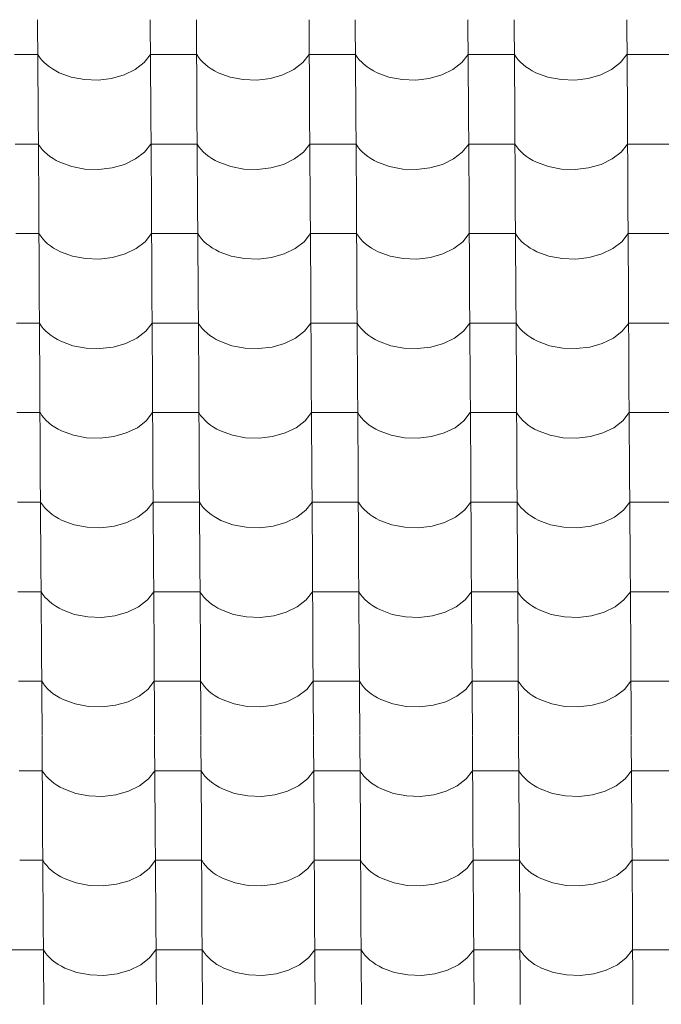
# Model space of a CAD drawing. Header units: millimetres. Extents: x -29001 to 109416, y -1251 to 13451.
# Tile 99 of 163: x -10073 to -9407, y 8009 to 9032. Entities that reach past the tile are written whole.
import ezdxf

# ---------------------------------------------------------------- set-up
doc = ezdxf.new("R2010")
doc.units = ezdxf.units.MM
doc.header["$MEASUREMENT"] = 0
doc.layers.add('POHLED JIŽNÍ_1_Konstrukce - nosné', color=7, linetype='Continuous')
doc.layers.add('POHLED JIŽNÍ_1_Nové_Výplně - Povrchové', color=7, linetype='Continuous')

# ---------------------------------------------------------------- blocks, each defined once
blk = doc.blocks.new('*X1', base_point=(-31394.7, -25864.9))
at = {"layer": 'POHLED JIŽNÍ_1_Nové_Výplně - Povrchové', "color": 21, "linetype": 'Continuous', "lineweight": 20, "true_color": 0xffaaaa}
for p, q in [((-10054.8, 9032.1), (-10054.2, 8939.4)), ((-9937.8, 9032.1), (-9937.2, 8939.4)), ((-9889.8, 9032.1), (-9889.2, 8939.4)), ((-9772.8, 9032.1), (-9772.2, 8939.4)), ((-9724.8, 9032.1), (-9724.2, 8939.4)), ((-9607.8, 9032.1), (-9607.2, 8939.4)), ((-9559.8, 9032.1), (-9559.2, 8939.4)), ((-9442.8, 9032.1), (-9442.2, 8939.4)), ((-10054.5, 8995.9), (-10078.6, 8995.9)), ((-10054.5, 8995.9), (-10052.7, 8993.2)), ((-10052.7, 8993.2), (-10050.6, 8990.5)), ((-10050.6, 8990.5), (-10048.1, 8987.9)), ((-9944.2, 8987.6), (-9937.6, 8995.9)), ((-9913.6, 8995.9), (-9937.6, 8995.9)), ((-9889.5, 8995.9), (-9913.6, 8995.9)), ((-9889.5, 8995.9), (-9887.7, 8993.2)), ((-9887.7, 8993.2), (-9885.6, 8990.5)), ((-9885.6, 8990.5), (-9883.1, 8987.9)), ((-9779.2, 8987.6), (-9772.6, 8995.9)), ((-9748.6, 8995.9), (-9772.6, 8995.9)), ((-9724.5, 8995.9), (-9748.6, 8995.9)), ((-9724.5, 8995.9), (-9722.7, 8993.2)), ((-9722.7, 8993.2), (-9720.6, 8990.5)), ((-9720.6, 8990.5), (-9718.1, 8987.9)), ((-9614.2, 8987.6), (-9607.6, 8995.9)), ((-9583.6, 8995.9), (-9607.6, 8995.9)), ((-9559.5, 8995.9), (-9583.6, 8995.9)), ((-9559.5, 8995.9), (-9557.7, 8993.2)), ((-9557.7, 8993.2), (-9555.6, 8990.5)), ((-9555.6, 8990.5), (-9553.1, 8987.9)), ((-9449.2, 8987.6), (-9442.6, 8995.9)), ((-9418.6, 8995.9), (-9442.6, 8995.9)), ((-9394.6, 8995.9), (-9418.6, 8995.9)), ((-10048.1, 8987.9), (-10045.4, 8985.4)), ((-10045.4, 8985.4), (-10042.5, 8983.1)), ((-10042.5, 8983.1), (-10039.3, 8980.9)), ((-10039.3, 8980.9), (-10035.9, 8978.9)), ((-9964.9, 8974.8), (-9953.5, 8980.4)), ((-9953.5, 8980.4), (-9944.2, 8987.6)), ((-9883.1, 8987.9), (-9880.4, 8985.4)), ((-9880.4, 8985.4), (-9877.5, 8983.1)), ((-9877.5, 8983.1), (-9874.3, 8980.9)), ((-9874.3, 8980.9), (-9870.9, 8978.9)), ((-9799.9, 8974.8), (-9788.5, 8980.4)), ((-9788.5, 8980.4), (-9779.2, 8987.6)), ((-9718.1, 8987.9), (-9715.4, 8985.4)), ((-9715.4, 8985.4), (-9712.5, 8983.1)), ((-9712.5, 8983.1), (-9709.3, 8980.9)), ((-9709.3, 8980.9), (-9705.9, 8978.9)), ((-9634.9, 8974.8), (-9623.5, 8980.4)), ((-9623.5, 8980.4), (-9614.2, 8987.6)), ((-9553.1, 8987.9), (-9550.4, 8985.4)), ((-9550.4, 8985.4), (-9547.5, 8983.1)), ((-9547.5, 8983.1), (-9544.3, 8980.9)), ((-9544.3, 8980.9), (-9540.9, 8978.9)), ((-9469.9, 8974.8), (-9458.5, 8980.4)), ((-9458.5, 8980.4), (-9449.2, 8987.6)), ((-10035.9, 8978.9), (-10032.2, 8977)), ((-10032.2, 8977), (-10019.8, 8972.5)), ((-10019.8, 8972.5), (-10006.1, 8969.9)), ((-10006.1, 8969.9), (-9991.9, 8969.4)), ((-9991.9, 8969.4), (-9977.9, 8971.1)), ((-9977.9, 8971.1), (-9964.9, 8974.8)), ((-9870.9, 8978.9), (-9867.2, 8977)), ((-9867.2, 8977), (-9854.8, 8972.5)), ((-9854.8, 8972.5), (-9841.1, 8969.9)), ((-9841.1, 8969.9), (-9826.9, 8969.4)), ((-9826.9, 8969.4), (-9812.9, 8971.1)), ((-9812.9, 8971.1), (-9799.9, 8974.8)), ((-9705.9, 8978.9), (-9702.2, 8977)), ((-9702.2, 8977), (-9689.8, 8972.5)), ((-9689.8, 8972.5), (-9676.1, 8969.9)), ((-9676.1, 8969.9), (-9661.9, 8969.4)), ((-9661.9, 8969.4), (-9647.9, 8971.1)), ((-9647.9, 8971.1), (-9634.9, 8974.8)), ((-9540.9, 8978.9), (-9537.2, 8977)), ((-9537.2, 8977), (-9524.8, 8972.5)), ((-9524.8, 8972.5), (-9511.1, 8969.9)), ((-9511.1, 8969.9), (-9496.9, 8969.4)), ((-9496.9, 8969.4), (-9482.9, 8971.1)), ((-9482.9, 8971.1), (-9469.9, 8974.8)), ((-10054.2, 8939.1), (-10053.6, 8846.4)), ((-9937.2, 8939.1), (-9936.6, 8846.4)), ((-9889.2, 8939.1), (-9888.6, 8846.4)), ((-9772.2, 8939.1), (-9771.6, 8846.4)), ((-9724.2, 8939.1), (-9723.6, 8846.4)), ((-9607.2, 8939.1), (-9606.6, 8846.4)), ((-9559.2, 8939.1), (-9558.6, 8846.4)), ((-9442.2, 8939.1), (-9441.6, 8846.4)), ((-10054, 8902.9), (-10078, 8902.9)), ((-10054, 8902.9), (-10052.1, 8900.1)), ((-10052.1, 8900.1), (-10050, 8897.4)), ((-9943.6, 8894.5), (-9937, 8902.9)), ((-9913, 8902.9), (-9937, 8902.9)), ((-9889, 8902.9), (-9913, 8902.9)), ((-9889, 8902.9), (-9887.1, 8900.1)), ((-9887.1, 8900.1), (-9885, 8897.4)), ((-9778.6, 8894.5), (-9772, 8902.9)), ((-9748, 8902.9), (-9772, 8902.9)), ((-9724, 8902.9), (-9748, 8902.9)), ((-9724, 8902.9), (-9722.1, 8900.1)), ((-9722.1, 8900.1), (-9720, 8897.4)), ((-9613.6, 8894.5), (-9607, 8902.9)), ((-9583, 8902.9), (-9607, 8902.9)), ((-9559, 8902.9), (-9583, 8902.9)), ((-9559, 8902.9), (-9557.1, 8900.1)), ((-9557.1, 8900.1), (-9555, 8897.4)), ((-9448.6, 8894.5), (-9442, 8902.9)), ((-9418, 8902.9), (-9442, 8902.9)), ((-9394, 8902.9), (-9418, 8902.9)), ((-10050, 8897.4), (-10047.6, 8894.9)), ((-10047.6, 8894.9), (-10044.9, 8892.4)), ((-10044.9, 8892.4), (-10041.9, 8890.1)), ((-10041.9, 8890.1), (-10038.7, 8887.9)), ((-10038.7, 8887.9), (-10035.3, 8885.9)), ((-9952.9, 8887.4), (-9943.6, 8894.5)), ((-9885, 8897.4), (-9882.6, 8894.9)), ((-9882.6, 8894.9), (-9879.9, 8892.4)), ((-9879.9, 8892.4), (-9876.9, 8890.1)), ((-9876.9, 8890.1), (-9873.7, 8887.9)), ((-9873.7, 8887.9), (-9870.3, 8885.9)), ((-9787.9, 8887.4), (-9778.6, 8894.5)), ((-9720, 8897.4), (-9717.6, 8894.9)), ((-9717.6, 8894.9), (-9714.9, 8892.4)), ((-9714.9, 8892.4), (-9711.9, 8890.1)), ((-9711.9, 8890.1), (-9708.7, 8887.9)), ((-9708.7, 8887.9), (-9705.3, 8885.9)), ((-9622.9, 8887.4), (-9613.6, 8894.5)), ((-9555, 8897.4), (-9552.6, 8894.9)), ((-9552.6, 8894.9), (-9549.9, 8892.4)), ((-9549.9, 8892.4), (-9546.9, 8890.1)), ((-9546.9, 8890.1), (-9543.7, 8887.9)), ((-9543.7, 8887.9), (-9540.3, 8885.9)), ((-9457.9, 8887.4), (-9448.6, 8894.5)), ((-10035.3, 8885.9), (-10031.6, 8884)), ((-10031.6, 8884), (-10019.2, 8879.5)), ((-10019.2, 8879.5), (-10005.5, 8876.9)), ((-9991.3, 8876.4), (-9977.4, 8878.1)), ((-9977.4, 8878.1), (-9964.3, 8881.8)), ((-9964.3, 8881.8), (-9952.9, 8887.4)), ((-9870.3, 8885.9), (-9866.6, 8884)), ((-9866.6, 8884), (-9854.2, 8879.5)), ((-9854.2, 8879.5), (-9840.5, 8876.9)), ((-9826.3, 8876.4), (-9812.4, 8878.1)), ((-9812.4, 8878.1), (-9799.3, 8881.8)), ((-9799.3, 8881.8), (-9787.9, 8887.4)), ((-9705.3, 8885.9), (-9701.7, 8884)), ((-9701.7, 8884), (-9689.2, 8879.5)), ((-9689.2, 8879.5), (-9675.5, 8876.9)), ((-9661.3, 8876.4), (-9647.4, 8878.1)), ((-9647.4, 8878.1), (-9634.3, 8881.8)), ((-9634.3, 8881.8), (-9622.9, 8887.4)), ((-9540.3, 8885.9), (-9536.7, 8884)), ((-9536.7, 8884), (-9524.2, 8879.5)), ((-9524.2, 8879.5), (-9510.5, 8876.9)), ((-9496.3, 8876.4), (-9482.4, 8878.1)), ((-9482.4, 8878.1), (-9469.3, 8881.8)), ((-9469.3, 8881.8), (-9457.9, 8887.4)), ((-10005.5, 8876.9), (-9991.3, 8876.4)), ((-9840.5, 8876.9), (-9826.3, 8876.4)), ((-9675.5, 8876.9), (-9661.3, 8876.4)), ((-9510.5, 8876.9), (-9496.3, 8876.4)), ((-10053.6, 8846.1), (-10053, 8753.4)), ((-9936.6, 8846.1), (-9936.1, 8753.4)), ((-9888.6, 8846.1), (-9888, 8753.4)), ((-9771.6, 8846.1), (-9771.1, 8753.4)), ((-9723.6, 8846.1), (-9723, 8753.4)), ((-9606.6, 8846.1), (-9606.1, 8753.4)), ((-9558.6, 8846.1), (-9558, 8753.4)), ((-9441.6, 8846.1), (-9441.1, 8753.4)), ((-10053.4, 8809.9), (-10077.4, 8809.9)), ((-10053.4, 8809.9), (-10051.5, 8807.1)), ((-10051.5, 8807.1), (-10049.4, 8804.4)), ((-9943, 8801.5), (-9936.4, 8809.9)), ((-9912.4, 8809.9), (-9936.4, 8809.9)), ((-9888.4, 8809.9), (-9912.4, 8809.9)), ((-9888.4, 8809.9), (-9886.5, 8807.1)), ((-9886.5, 8807.1), (-9884.4, 8804.4)), ((-9778, 8801.5), (-9771.4, 8809.9)), ((-9747.4, 8809.9), (-9771.4, 8809.9)), ((-9723.4, 8809.9), (-9747.4, 8809.9)), ((-9723.4, 8809.9), (-9721.5, 8807.1)), ((-9721.5, 8807.1), (-9719.4, 8804.4)), ((-9613, 8801.5), (-9606.4, 8809.9)), ((-9582.4, 8809.9), (-9606.4, 8809.9)), ((-9558.4, 8809.9), (-9582.4, 8809.9)), ((-9558.4, 8809.9), (-9556.5, 8807.1)), ((-9556.5, 8807.1), (-9554.4, 8804.4)), ((-9448, 8801.5), (-9441.4, 8809.9)), ((-9417.4, 8809.9), (-9441.4, 8809.9)), ((-9393.4, 8809.9), (-9417.4, 8809.9)), ((-10049.4, 8804.4), (-10047, 8801.8)), ((-10047, 8801.8), (-10044.3, 8799.4)), ((-10044.3, 8799.4), (-10041.3, 8797.1)), ((-10041.3, 8797.1), (-10038.1, 8794.9)), ((-9952.3, 8794.4), (-9943, 8801.5)), ((-9884.4, 8804.4), (-9882, 8801.8)), ((-9882, 8801.8), (-9879.3, 8799.4)), ((-9879.3, 8799.4), (-9876.3, 8797.1)), ((-9876.3, 8797.1), (-9873.1, 8794.9)), ((-9787.3, 8794.4), (-9778, 8801.5)), ((-9719.4, 8804.4), (-9717, 8801.8)), ((-9717, 8801.8), (-9714.3, 8799.4)), ((-9714.3, 8799.4), (-9711.3, 8797.1)), ((-9711.3, 8797.1), (-9708.1, 8794.9)), ((-9622.3, 8794.4), (-9613, 8801.5)), ((-9554.4, 8804.4), (-9552, 8801.8)), ((-9552, 8801.8), (-9549.3, 8799.4)), ((-9549.3, 8799.4), (-9546.3, 8797.1)), ((-9546.3, 8797.1), (-9543.1, 8794.9)), ((-9457.3, 8794.4), (-9448, 8801.5)), ((-10038.1, 8794.9), (-10034.7, 8792.9)), ((-10034.7, 8792.9), (-10031.1, 8791)), ((-10031.1, 8791), (-10018.6, 8786.4)), ((-10018.6, 8786.4), (-10004.9, 8783.9)), ((-9976.8, 8785.1), (-9963.7, 8788.8)), ((-9963.7, 8788.8), (-9952.3, 8794.4)), ((-9873.1, 8794.9), (-9869.7, 8792.9)), ((-9869.7, 8792.9), (-9866.1, 8791)), ((-9866.1, 8791), (-9853.6, 8786.4)), ((-9853.6, 8786.4), (-9839.9, 8783.9)), ((-9811.8, 8785.1), (-9798.7, 8788.8)), ((-9798.7, 8788.8), (-9787.3, 8794.4)), ((-9708.1, 8794.9), (-9704.7, 8792.9)), ((-9704.7, 8792.9), (-9701.1, 8791)), ((-9701.1, 8791), (-9688.6, 8786.4)), ((-9688.6, 8786.4), (-9674.9, 8783.9)), ((-9646.8, 8785.1), (-9633.7, 8788.8)), ((-9633.7, 8788.8), (-9622.3, 8794.4)), ((-9543.1, 8794.9), (-9539.7, 8792.9)), ((-9539.7, 8792.9), (-9536.1, 8791)), ((-9536.1, 8791), (-9523.6, 8786.4)), ((-9523.6, 8786.4), (-9509.9, 8783.9)), ((-9481.8, 8785.1), (-9468.7, 8788.8)), ((-9468.7, 8788.8), (-9457.3, 8794.4)), ((-10004.9, 8783.9), (-9990.7, 8783.4)), ((-9990.7, 8783.4), (-9976.8, 8785.1)), ((-9839.9, 8783.9), (-9825.7, 8783.4)), ((-9825.7, 8783.4), (-9811.8, 8785.1)), ((-9674.9, 8783.9), (-9660.7, 8783.4)), ((-9660.7, 8783.4), (-9646.8, 8785.1)), ((-9509.9, 8783.9), (-9495.7, 8783.4)), ((-9495.7, 8783.4), (-9481.8, 8785.1)), ((-10053, 8753.1), (-10052.4, 8660.4)), ((-9936.1, 8753.1), (-9935.5, 8660.4)), ((-9888, 8753.1), (-9887.4, 8660.4)), ((-9771.1, 8753.1), (-9770.5, 8660.4)), ((-9723, 8753.1), (-9722.4, 8660.4)), ((-9606.1, 8753.1), (-9605.5, 8660.4)), ((-9558, 8753.1), (-9557.4, 8660.4)), ((-9441.1, 8753.1), (-9440.5, 8660.4)), ((-10052.8, 8716.9), (-10076.8, 8716.9)), ((-10052.8, 8716.9), (-10051, 8714.1)), ((-10051, 8714.1), (-10048.8, 8711.4)), ((-9942.4, 8708.5), (-9935.8, 8716.9)), ((-9911.8, 8716.9), (-9935.8, 8716.9)), ((-9887.8, 8716.9), (-9911.8, 8716.9)), ((-9887.8, 8716.9), (-9886, 8714.1)), ((-9886, 8714.1), (-9883.8, 8711.4)), ((-9777.5, 8708.5), (-9770.8, 8716.9)), ((-9746.8, 8716.9), (-9770.8, 8716.9)), ((-9722.8, 8716.9), (-9746.8, 8716.9)), ((-9722.8, 8716.9), (-9721, 8714.1)), ((-9721, 8714.1), (-9718.8, 8711.4)), ((-9612.5, 8708.5), (-9605.8, 8716.9)), ((-9581.8, 8716.9), (-9605.8, 8716.9)), ((-9557.8, 8716.9), (-9581.8, 8716.9)), ((-9557.8, 8716.9), (-9556, 8714.1)), ((-9556, 8714.1), (-9553.8, 8711.4)), ((-9447.5, 8708.5), (-9440.8, 8716.9)), ((-9416.8, 8716.9), (-9440.8, 8716.9)), ((-9392.8, 8716.9), (-9416.8, 8716.9)), ((-10048.8, 8711.4), (-10046.4, 8708.8)), ((-10046.4, 8708.8), (-10043.7, 8706.4)), ((-10043.7, 8706.4), (-10040.7, 8704)), ((-10040.7, 8704), (-10037.5, 8701.9)), ((-9951.7, 8701.4), (-9942.4, 8708.5)), ((-9883.8, 8711.4), (-9881.4, 8708.8)), ((-9881.4, 8708.8), (-9878.7, 8706.4)), ((-9878.7, 8706.4), (-9875.7, 8704)), ((-9875.7, 8704), (-9872.5, 8701.9)), ((-9786.7, 8701.4), (-9777.5, 8708.5)), ((-9718.8, 8711.4), (-9716.4, 8708.8)), ((-9716.4, 8708.8), (-9713.7, 8706.4)), ((-9713.7, 8706.4), (-9710.7, 8704)), ((-9710.7, 8704), (-9707.5, 8701.9)), ((-9621.7, 8701.4), (-9612.5, 8708.5)), ((-9553.8, 8711.4), (-9551.4, 8708.8)), ((-9551.4, 8708.8), (-9548.7, 8706.4)), ((-9548.7, 8706.4), (-9545.7, 8704)), ((-9545.7, 8704), (-9542.5, 8701.9)), ((-9456.7, 8701.4), (-9447.5, 8708.5)), ((-10037.5, 8701.9), (-10034.1, 8699.9)), ((-10034.1, 8699.9), (-10030.5, 8698)), ((-10030.5, 8698), (-10018, 8693.4)), ((-9976.2, 8692), (-9963.2, 8695.8)), ((-9963.2, 8695.8), (-9951.7, 8701.4)), ((-9872.5, 8701.9), (-9869.1, 8699.9)), ((-9869.1, 8699.9), (-9865.5, 8698)), ((-9865.5, 8698), (-9853, 8693.4)), ((-9811.2, 8692), (-9798.2, 8695.8)), ((-9798.2, 8695.8), (-9786.7, 8701.4)), ((-9707.5, 8701.9), (-9704.1, 8699.9)), ((-9704.1, 8699.9), (-9700.5, 8698)), ((-9700.5, 8698), (-9688, 8693.4)), ((-9646.2, 8692), (-9633.2, 8695.8)), ((-9633.2, 8695.8), (-9621.7, 8701.4)), ((-9542.5, 8701.9), (-9539.1, 8699.9)), ((-9539.1, 8699.9), (-9535.5, 8698)), ((-9535.5, 8698), (-9523, 8693.4)), ((-9481.2, 8692), (-9468.2, 8695.8)), ((-9468.2, 8695.8), (-9456.7, 8701.4)), ((-10018, 8693.4), (-10004.3, 8690.8)), ((-10004.3, 8690.8), (-9990.2, 8690.4)), ((-9990.2, 8690.4), (-9976.2, 8692)), ((-9853, 8693.4), (-9839.3, 8690.8)), ((-9839.3, 8690.8), (-9825.2, 8690.4)), ((-9825.2, 8690.4), (-9811.2, 8692)), ((-9688, 8693.4), (-9674.3, 8690.8)), ((-9674.3, 8690.8), (-9660.2, 8690.4)), ((-9660.2, 8690.4), (-9646.2, 8692)), ((-9523, 8693.4), (-9509.3, 8690.8)), ((-9509.3, 8690.8), (-9495.2, 8690.4)), ((-9495.2, 8690.4), (-9481.2, 8692)), ((-10052.4, 8660.1), (-10051.9, 8567.4)), ((-9935.5, 8660.1), (-9934.9, 8567.4)), ((-9887.4, 8660.1), (-9886.9, 8567.4)), ((-9770.5, 8660.1), (-9769.9, 8567.4)), ((-9722.4, 8660.1), (-9721.9, 8567.4)), ((-9605.5, 8660.1), (-9604.9, 8567.4)), ((-9557.4, 8660.1), (-9556.9, 8567.4)), ((-9440.5, 8660.1), (-9439.9, 8567.4)), ((-10052.2, 8623.9), (-10076.2, 8623.9)), ((-10052.2, 8623.9), (-10050.4, 8621.1)), ((-9941.9, 8615.5), (-9935.3, 8623.9)), ((-9911.2, 8623.9), (-9935.3, 8623.9)), ((-9887.2, 8623.9), (-9911.2, 8623.9)), ((-9887.2, 8623.9), (-9885.4, 8621.1)), ((-9776.9, 8615.5), (-9770.3, 8623.9)), ((-9746.2, 8623.9), (-9770.3, 8623.9)), ((-9722.2, 8623.9), (-9746.2, 8623.9)), ((-9722.2, 8623.9), (-9720.4, 8621.1)), ((-9611.9, 8615.5), (-9605.3, 8623.9)), ((-9581.2, 8623.9), (-9605.3, 8623.9)), ((-9557.2, 8623.9), (-9581.2, 8623.9)), ((-9557.2, 8623.9), (-9555.4, 8621.1)), ((-9446.9, 8615.5), (-9440.3, 8623.9)), ((-9416.2, 8623.9), (-9440.3, 8623.9)), ((-9392.2, 8623.9), (-9416.2, 8623.9)), ((-10050.4, 8621.1), (-10048.2, 8618.4)), ((-10048.2, 8618.4), (-10045.8, 8615.8)), ((-10045.8, 8615.8), (-10043.1, 8613.4)), ((-10043.1, 8613.4), (-10040.2, 8611)), ((-9951.1, 8608.3), (-9941.9, 8615.5)), ((-9885.4, 8621.1), (-9883.2, 8618.4)), ((-9883.2, 8618.4), (-9880.8, 8615.8)), ((-9880.8, 8615.8), (-9878.1, 8613.4)), ((-9878.1, 8613.4), (-9875.2, 8611)), ((-9786.1, 8608.3), (-9776.9, 8615.5)), ((-9720.4, 8621.1), (-9718.2, 8618.4)), ((-9718.2, 8618.4), (-9715.8, 8615.8)), ((-9715.8, 8615.8), (-9713.1, 8613.4)), ((-9713.1, 8613.4), (-9710.2, 8611)), ((-9621.1, 8608.3), (-9611.9, 8615.5)), ((-9555.4, 8621.1), (-9553.2, 8618.4)), ((-9553.2, 8618.4), (-9550.8, 8615.8)), ((-9550.8, 8615.8), (-9548.1, 8613.4)), ((-9548.1, 8613.4), (-9545.2, 8611)), ((-9456.1, 8608.3), (-9446.9, 8615.5)), ((-10040.2, 8611), (-10037, 8608.9)), ((-10037, 8608.9), (-10033.5, 8606.8)), ((-10033.5, 8606.8), (-10029.9, 8605)), ((-10029.9, 8605), (-10017.4, 8600.4)), ((-9975.6, 8599), (-9962.6, 8602.8)), ((-9962.6, 8602.8), (-9951.1, 8608.3)), ((-9875.2, 8611), (-9872, 8608.9)), ((-9872, 8608.9), (-9868.5, 8606.8)), ((-9868.5, 8606.8), (-9864.9, 8605)), ((-9864.9, 8605), (-9852.4, 8600.4)), ((-9810.6, 8599), (-9797.6, 8602.8)), ((-9797.6, 8602.8), (-9786.1, 8608.3)), ((-9710.2, 8611), (-9707, 8608.9)), ((-9707, 8608.9), (-9703.5, 8606.8)), ((-9703.5, 8606.8), (-9699.9, 8605)), ((-9699.9, 8605), (-9687.4, 8600.4)), ((-9645.6, 8599), (-9632.6, 8602.8)), ((-9632.6, 8602.8), (-9621.1, 8608.3)), ((-9545.2, 8611), (-9542, 8608.9)), ((-9542, 8608.9), (-9538.5, 8606.8)), ((-9538.5, 8606.8), (-9534.9, 8605)), ((-9534.9, 8605), (-9522.4, 8600.4)), ((-9480.6, 8599), (-9467.6, 8602.8)), ((-9467.6, 8602.8), (-9456.1, 8608.3)), ((-10017.4, 8600.4), (-10003.8, 8597.8)), ((-10003.8, 8597.8), (-9989.6, 8597.4)), ((-9989.6, 8597.4), (-9975.6, 8599)), ((-9852.4, 8600.4), (-9838.8, 8597.8)), ((-9838.8, 8597.8), (-9824.6, 8597.4)), ((-9824.6, 8597.4), (-9810.6, 8599)), ((-9687.4, 8600.4), (-9673.8, 8597.8)), ((-9673.8, 8597.8), (-9659.6, 8597.4)), ((-9659.6, 8597.4), (-9645.6, 8599)), ((-9522.4, 8600.4), (-9508.8, 8597.8)), ((-9508.8, 8597.8), (-9494.6, 8597.4)), ((-9494.6, 8597.4), (-9480.6, 8599)), ((-10051.9, 8567.1), (-10051.3, 8474.4)), ((-9934.9, 8567.1), (-9934.3, 8474.4)), ((-9886.9, 8567.1), (-9886.3, 8474.4)), ((-9769.9, 8567.1), (-9769.3, 8474.4)), ((-9721.9, 8567.1), (-9721.3, 8474.4)), ((-9604.9, 8567.1), (-9604.3, 8474.4)), ((-9556.9, 8567.1), (-9556.3, 8474.4)), ((-9439.9, 8567.1), (-9439.3, 8474.4)), ((-10051.6, 8530.9), (-10075.6, 8530.9)), ((-10051.6, 8530.9), (-10049.8, 8528.1)), ((-9941.3, 8522.5), (-9934.7, 8530.9)), ((-9910.7, 8530.9), (-9934.7, 8530.9)), ((-9886.6, 8530.9), (-9910.7, 8530.9)), ((-9886.6, 8530.9), (-9884.8, 8528.1)), ((-9776.3, 8522.5), (-9769.7, 8530.9)), ((-9745.7, 8530.9), (-9769.7, 8530.9)), ((-9721.6, 8530.9), (-9745.7, 8530.9)), ((-9721.6, 8530.9), (-9719.8, 8528.1)), ((-9611.3, 8522.5), (-9604.7, 8530.9)), ((-9580.7, 8530.9), (-9604.7, 8530.9)), ((-9556.6, 8530.9), (-9580.7, 8530.9)), ((-9556.6, 8530.9), (-9554.8, 8528.1)), ((-9446.3, 8522.5), (-9439.7, 8530.9)), ((-9415.7, 8530.9), (-9439.7, 8530.9)), ((-9391.6, 8530.9), (-9415.7, 8530.9)), ((-10049.8, 8528.1), (-10047.7, 8525.4)), ((-10047.7, 8525.4), (-10045.2, 8522.8)), ((-10045.2, 8522.8), (-10042.5, 8520.4)), ((-10042.5, 8520.4), (-10039.6, 8518)), ((-9950.5, 8515.3), (-9941.3, 8522.5)), ((-9884.8, 8528.1), (-9882.7, 8525.4)), ((-9882.7, 8525.4), (-9880.2, 8522.8)), ((-9880.2, 8522.8), (-9877.5, 8520.4)), ((-9877.5, 8520.4), (-9874.6, 8518)), ((-9785.6, 8515.3), (-9776.3, 8522.5)), ((-9719.8, 8528.1), (-9717.7, 8525.4)), ((-9717.7, 8525.4), (-9715.2, 8522.8)), ((-9715.2, 8522.8), (-9712.5, 8520.4)), ((-9712.5, 8520.4), (-9709.6, 8518)), ((-9620.6, 8515.3), (-9611.3, 8522.5)), ((-9554.8, 8528.1), (-9552.7, 8525.4)), ((-9552.7, 8525.4), (-9550.2, 8522.8)), ((-9550.2, 8522.8), (-9547.5, 8520.4)), ((-9547.5, 8520.4), (-9544.6, 8518)), ((-9455.6, 8515.3), (-9446.3, 8522.5)), ((-10039.6, 8518), (-10036.4, 8515.9)), ((-10036.4, 8515.9), (-10033, 8513.8)), ((-10033, 8513.8), (-10029.3, 8512)), ((-10029.3, 8512), (-10016.8, 8507.4)), ((-9975, 8506), (-9962, 8509.7)), ((-9962, 8509.7), (-9950.5, 8515.3)), ((-9874.6, 8518), (-9871.4, 8515.9)), ((-9871.4, 8515.9), (-9868, 8513.8)), ((-9868, 8513.8), (-9864.3, 8512)), ((-9864.3, 8512), (-9851.9, 8507.4)), ((-9810, 8506), (-9797, 8509.7)), ((-9797, 8509.7), (-9785.6, 8515.3)), ((-9709.6, 8518), (-9706.4, 8515.9)), ((-9706.4, 8515.9), (-9703, 8513.8)), ((-9703, 8513.8), (-9699.3, 8512)), ((-9699.3, 8512), (-9686.9, 8507.4)), ((-9645, 8506), (-9632, 8509.7)), ((-9632, 8509.7), (-9620.6, 8515.3)), ((-9544.6, 8518), (-9541.4, 8515.9)), ((-9541.4, 8515.9), (-9538, 8513.8)), ((-9538, 8513.8), (-9534.3, 8512)), ((-9534.3, 8512), (-9521.9, 8507.4)), ((-9480, 8506), (-9467, 8509.7)), ((-9467, 8509.7), (-9455.6, 8515.3)), ((-10016.8, 8507.4), (-10003.2, 8504.8)), ((-10003.2, 8504.8), (-9989, 8504.4)), ((-9989, 8504.4), (-9975, 8506)), ((-9851.9, 8507.4), (-9838.2, 8504.8)), ((-9838.2, 8504.8), (-9824, 8504.4)), ((-9824, 8504.4), (-9810, 8506)), ((-9686.9, 8507.4), (-9673.2, 8504.8)), ((-9673.2, 8504.8), (-9659, 8504.4)), ((-9659, 8504.4), (-9645, 8506)), ((-9521.9, 8507.4), (-9508.2, 8504.8)), ((-9508.2, 8504.8), (-9494, 8504.4)), ((-9494, 8504.4), (-9480, 8506)), ((-10051.3, 8474), (-10050.7, 8381.4)), ((-9934.3, 8474), (-9933.7, 8381.4)), ((-9886.3, 8474), (-9885.7, 8381.4)), ((-9769.3, 8474), (-9768.7, 8381.4)), ((-9721.3, 8474), (-9720.7, 8381.4)), ((-9604.3, 8474), (-9603.7, 8381.4)), ((-9556.3, 8474), (-9555.7, 8381.4)), ((-9439.3, 8474), (-9438.7, 8381.4)), ((-10051.1, 8437.9), (-10075.1, 8437.9)), ((-10051.1, 8437.9), (-10049.2, 8435.1)), ((-9940.7, 8429.5), (-9934.1, 8437.9)), ((-9910.1, 8437.9), (-9934.1, 8437.9)), ((-9886.1, 8437.9), (-9910.1, 8437.9)), ((-9886.1, 8437.9), (-9884.2, 8435.1)), ((-9775.7, 8429.5), (-9769.1, 8437.9)), ((-9745.1, 8437.9), (-9769.1, 8437.9)), ((-9721.1, 8437.9), (-9745.1, 8437.9)), ((-9721.1, 8437.9), (-9719.2, 8435.1)), ((-9610.7, 8429.5), (-9604.1, 8437.9)), ((-9580.1, 8437.9), (-9604.1, 8437.9)), ((-9556.1, 8437.9), (-9580.1, 8437.9)), ((-9556.1, 8437.9), (-9554.2, 8435.1)), ((-9445.7, 8429.5), (-9439.1, 8437.9)), ((-9415.1, 8437.9), (-9439.1, 8437.9)), ((-9391.1, 8437.9), (-9415.1, 8437.9)), ((-10049.2, 8435.1), (-10047.1, 8432.4)), ((-10047.1, 8432.4), (-10044.6, 8429.8)), ((-10044.6, 8429.8), (-10042, 8427.3)), ((-9950, 8422.3), (-9940.7, 8429.5)), ((-9884.2, 8435.1), (-9882.1, 8432.4)), ((-9882.1, 8432.4), (-9879.6, 8429.8)), ((-9879.6, 8429.8), (-9877, 8427.3)), ((-9785, 8422.3), (-9775.7, 8429.5)), ((-9719.2, 8435.1), (-9717.1, 8432.4)), ((-9717.1, 8432.4), (-9714.7, 8429.8)), ((-9714.7, 8429.8), (-9712, 8427.3)), ((-9620, 8422.3), (-9610.7, 8429.5)), ((-9554.2, 8435.1), (-9552.1, 8432.4)), ((-9552.1, 8432.4), (-9549.7, 8429.8)), ((-9549.7, 8429.8), (-9547, 8427.3)), ((-9455, 8422.3), (-9445.7, 8429.5)), ((-10042, 8427.3), (-10039, 8425)), ((-10039, 8425), (-10035.8, 8422.8)), ((-10035.8, 8422.8), (-10032.4, 8420.8)), ((-10032.4, 8420.8), (-10028.7, 8419)), ((-10028.7, 8419), (-10016.3, 8414.4)), ((-9961.4, 8416.7), (-9950, 8422.3)), ((-9877, 8427.3), (-9874, 8425)), ((-9874, 8425), (-9870.8, 8422.8)), ((-9870.8, 8422.8), (-9867.4, 8420.8)), ((-9867.4, 8420.8), (-9863.7, 8419)), ((-9863.7, 8419), (-9851.3, 8414.4)), ((-9796.4, 8416.7), (-9785, 8422.3)), ((-9712, 8427.3), (-9709, 8425)), ((-9709, 8425), (-9705.8, 8422.8)), ((-9705.8, 8422.8), (-9702.4, 8420.8)), ((-9702.4, 8420.8), (-9698.7, 8419)), ((-9698.7, 8419), (-9686.3, 8414.4)), ((-9631.4, 8416.7), (-9620, 8422.3)), ((-9547, 8427.3), (-9544, 8425)), ((-9544, 8425), (-9540.8, 8422.8)), ((-9540.8, 8422.8), (-9537.4, 8420.8)), ((-9537.4, 8420.8), (-9533.7, 8419)), ((-9533.7, 8419), (-9521.3, 8414.4)), ((-9466.4, 8416.7), (-9455, 8422.3)), ((-10016.3, 8414.4), (-10002.6, 8411.8)), ((-10002.6, 8411.8), (-9988.4, 8411.3)), ((-9988.4, 8411.3), (-9974.4, 8413)), ((-9974.4, 8413), (-9961.4, 8416.7)), ((-9851.3, 8414.4), (-9837.6, 8411.8)), ((-9837.6, 8411.8), (-9823.4, 8411.3)), ((-9823.4, 8411.3), (-9809.4, 8413)), ((-9809.4, 8413), (-9796.4, 8416.7)), ((-9686.3, 8414.4), (-9672.6, 8411.8)), ((-9672.6, 8411.8), (-9658.4, 8411.3)), ((-9658.4, 8411.3), (-9644.5, 8413)), ((-9644.5, 8413), (-9631.4, 8416.7)), ((-9521.3, 8414.4), (-9507.6, 8411.8)), ((-9507.6, 8411.8), (-9493.4, 8411.3)), ((-9493.4, 8411.3), (-9479.5, 8413)), ((-9479.5, 8413), (-9466.4, 8416.7)), ((-10050.7, 8381), (-10050.1, 8288.4)), ((-9933.7, 8381), (-9933.2, 8288.4)), ((-9885.7, 8381), (-9885.1, 8288.4)), ((-9768.7, 8381), (-9768.2, 8288.4)), ((-9720.7, 8381), (-9720.1, 8288.4)), ((-9603.7, 8381), (-9603.2, 8288.4)), ((-9555.7, 8381), (-9555.1, 8288.4)), ((-9438.7, 8381), (-9438.2, 8288.4)), ((-10050.5, 8344.9), (-10074.5, 8344.9)), ((-10050.5, 8344.9), (-10048.6, 8342.1)), ((-10048.6, 8342.1), (-10046.5, 8339.4)), ((-10046.5, 8339.4), (-10044.1, 8336.8)), ((-10044.1, 8336.8), (-10041.4, 8334.3)), ((-9949.4, 8329.3), (-9940.1, 8336.5)), ((-9940.1, 8336.5), (-9933.5, 8344.9)), ((-9909.5, 8344.9), (-9933.5, 8344.9)), ((-9885.5, 8344.9), (-9909.5, 8344.9)), ((-9885.5, 8344.9), (-9883.6, 8342.1)), ((-9883.6, 8342.1), (-9881.5, 8339.4)), ((-9881.5, 8339.4), (-9879.1, 8336.8)), ((-9879.1, 8336.8), (-9876.4, 8334.3)), ((-9784.4, 8329.3), (-9775.1, 8336.5)), ((-9775.1, 8336.5), (-9768.5, 8344.9)), ((-9744.5, 8344.9), (-9768.5, 8344.9)), ((-9720.5, 8344.9), (-9744.5, 8344.9)), ((-9720.5, 8344.9), (-9718.6, 8342.1)), ((-9718.6, 8342.1), (-9716.5, 8339.4)), ((-9716.5, 8339.4), (-9714.1, 8336.8)), ((-9714.1, 8336.8), (-9711.4, 8334.3)), ((-9619.4, 8329.3), (-9610.1, 8336.5)), ((-9610.1, 8336.5), (-9603.5, 8344.9)), ((-9579.5, 8344.9), (-9603.5, 8344.9)), ((-9555.5, 8344.9), (-9579.5, 8344.9)), ((-9555.5, 8344.9), (-9553.6, 8342.1)), ((-9553.6, 8342.1), (-9551.5, 8339.4)), ((-9551.5, 8339.4), (-9549.1, 8336.8)), ((-9549.1, 8336.8), (-9546.4, 8334.3)), ((-9454.4, 8329.3), (-9445.1, 8336.5)), ((-9445.1, 8336.5), (-9438.5, 8344.9)), ((-9414.5, 8344.9), (-9438.5, 8344.9)), ((-9390.5, 8344.9), (-9414.5, 8344.9)), ((-10041.4, 8334.3), (-10038.4, 8332)), ((-10038.4, 8332), (-10035.2, 8329.8)), ((-10035.2, 8329.8), (-10031.8, 8327.8)), ((-10031.8, 8327.8), (-10028.2, 8326)), ((-10028.2, 8326), (-10015.7, 8321.4)), ((-9960.8, 8323.7), (-9949.4, 8329.3)), ((-9876.4, 8334.3), (-9873.4, 8332)), ((-9873.4, 8332), (-9870.2, 8329.8)), ((-9870.2, 8329.8), (-9866.8, 8327.8)), ((-9866.8, 8327.8), (-9863.2, 8326)), ((-9863.2, 8326), (-9850.7, 8321.4)), ((-9795.8, 8323.7), (-9784.4, 8329.3)), ((-9711.4, 8334.3), (-9708.4, 8332)), ((-9708.4, 8332), (-9705.2, 8329.8)), ((-9705.2, 8329.8), (-9701.8, 8327.8)), ((-9701.8, 8327.8), (-9698.2, 8326)), ((-9698.2, 8326), (-9685.7, 8321.4)), ((-9630.8, 8323.7), (-9619.4, 8329.3)), ((-9546.4, 8334.3), (-9543.4, 8332)), ((-9543.4, 8332), (-9540.2, 8329.8)), ((-9540.2, 8329.8), (-9536.8, 8327.8)), ((-9536.8, 8327.8), (-9533.2, 8326)), ((-9533.2, 8326), (-9520.7, 8321.4)), ((-9465.8, 8323.7), (-9454.4, 8329.3)), ((-10015.7, 8321.4), (-10002, 8318.8)), ((-10002, 8318.8), (-9987.8, 8318.3)), ((-9987.8, 8318.3), (-9973.9, 8320)), ((-9973.9, 8320), (-9960.8, 8323.7)), ((-9850.7, 8321.4), (-9837, 8318.8)), ((-9837, 8318.8), (-9822.8, 8318.3)), ((-9822.8, 8318.3), (-9808.9, 8320)), ((-9808.9, 8320), (-9795.8, 8323.7)), ((-9685.7, 8321.4), (-9672, 8318.8)), ((-9672, 8318.8), (-9657.8, 8318.3)), ((-9657.8, 8318.3), (-9643.9, 8320)), ((-9643.9, 8320), (-9630.8, 8323.7)), ((-9520.7, 8321.4), (-9507, 8318.8)), ((-9507, 8318.8), (-9492.8, 8318.3)), ((-9492.8, 8318.3), (-9478.9, 8320)), ((-9478.9, 8320), (-9465.8, 8323.7)), ((-10050.1, 8288), (-10049.5, 8195.4)), ((-9933.2, 8288), (-9932.6, 8195.4)), ((-9885.1, 8288), (-9884.5, 8195.4)), ((-9768.2, 8288), (-9767.6, 8195.4)), ((-9720.1, 8288), (-9719.5, 8195.4)), ((-9603.2, 8288), (-9602.6, 8195.4)), ((-9555.1, 8288), (-9554.5, 8195.4)), ((-9438.2, 8288), (-9437.6, 8195.4)), ((-10049.9, 8251.9), (-10073.9, 8251.9)), ((-10049.9, 8251.9), (-10048, 8249.1)), ((-10048, 8249.1), (-10045.9, 8246.4)), ((-10045.9, 8246.4), (-10043.5, 8243.8)), ((-10043.5, 8243.8), (-10040.8, 8241.3)), ((-9939.5, 8243.5), (-9932.9, 8251.9)), ((-9908.9, 8251.9), (-9932.9, 8251.9)), ((-9884.9, 8251.9), (-9908.9, 8251.9)), ((-9884.9, 8251.9), (-9883, 8249.1)), ((-9883, 8249.1), (-9880.9, 8246.4)), ((-9880.9, 8246.4), (-9878.5, 8243.8)), ((-9878.5, 8243.8), (-9875.8, 8241.3)), ((-9774.5, 8243.5), (-9767.9, 8251.9)), ((-9743.9, 8251.9), (-9767.9, 8251.9)), ((-9719.9, 8251.9), (-9743.9, 8251.9)), ((-9719.9, 8251.9), (-9718.1, 8249.1)), ((-9718.1, 8249.1), (-9715.9, 8246.4)), ((-9715.9, 8246.4), (-9713.5, 8243.8)), ((-9713.5, 8243.8), (-9710.8, 8241.3)), ((-9609.5, 8243.5), (-9602.9, 8251.9)), ((-9578.9, 8251.9), (-9602.9, 8251.9)), ((-9554.9, 8251.9), (-9578.9, 8251.9)), ((-9554.9, 8251.9), (-9553.1, 8249.1)), ((-9553.1, 8249.1), (-9550.9, 8246.4)), ((-9550.9, 8246.4), (-9548.5, 8243.8)), ((-9548.5, 8243.8), (-9545.8, 8241.3)), ((-9444.5, 8243.5), (-9437.9, 8251.9)), ((-9413.9, 8251.9), (-9437.9, 8251.9)), ((-9389.9, 8251.9), (-9413.9, 8251.9)), ((-10040.8, 8241.3), (-10037.8, 8239)), ((-10037.8, 8239), (-10034.6, 8236.8)), ((-10034.6, 8236.8), (-10031.2, 8234.8)), ((-10031.2, 8234.8), (-10027.6, 8233)), ((-9960.2, 8230.7), (-9948.8, 8236.3)), ((-9948.8, 8236.3), (-9939.5, 8243.5)), ((-9875.8, 8241.3), (-9872.8, 8239)), ((-9872.8, 8239), (-9869.6, 8236.8)), ((-9869.6, 8236.8), (-9866.2, 8234.8)), ((-9866.2, 8234.8), (-9862.6, 8233)), ((-9795.2, 8230.7), (-9783.8, 8236.3)), ((-9783.8, 8236.3), (-9774.5, 8243.5)), ((-9710.8, 8241.3), (-9707.8, 8239)), ((-9707.8, 8239), (-9704.6, 8236.8)), ((-9704.6, 8236.8), (-9701.2, 8234.8)), ((-9701.2, 8234.8), (-9697.6, 8233)), ((-9630.3, 8230.7), (-9618.8, 8236.3)), ((-9618.8, 8236.3), (-9609.5, 8243.5)), ((-9545.8, 8241.3), (-9542.8, 8239)), ((-9542.8, 8239), (-9539.6, 8236.8)), ((-9539.6, 8236.8), (-9536.2, 8234.8)), ((-9536.2, 8234.8), (-9532.6, 8233)), ((-9465.3, 8230.7), (-9453.8, 8236.3)), ((-9453.8, 8236.3), (-9444.5, 8243.5)), ((-10027.6, 8233), (-10015.1, 8228.4)), ((-10015.1, 8228.4), (-10001.4, 8225.8)), ((-10001.4, 8225.8), (-9987.2, 8225.3)), ((-9987.2, 8225.3), (-9973.3, 8227)), ((-9973.3, 8227), (-9960.2, 8230.7)), ((-9862.6, 8233), (-9850.1, 8228.4)), ((-9850.1, 8228.4), (-9836.4, 8225.8)), ((-9836.4, 8225.8), (-9822.2, 8225.3)), ((-9822.2, 8225.3), (-9808.3, 8227)), ((-9808.3, 8227), (-9795.2, 8230.7)), ((-9697.6, 8233), (-9685.1, 8228.4)), ((-9685.1, 8228.4), (-9671.4, 8225.8)), ((-9671.4, 8225.8), (-9657.3, 8225.3)), ((-9657.3, 8225.3), (-9643.3, 8227)), ((-9643.3, 8227), (-9630.3, 8230.7)), ((-9532.6, 8233), (-9520.1, 8228.4)), ((-9520.1, 8228.4), (-9506.4, 8225.8)), ((-9506.4, 8225.8), (-9492.3, 8225.3)), ((-9492.3, 8225.3), (-9478.3, 8227)), ((-9478.3, 8227), (-9465.3, 8230.7)), ((-10049.5, 8195), (-10049, 8102.3)), ((-9932.6, 8195), (-9932, 8102.3)), ((-9884.5, 8195), (-9884, 8102.3)), ((-9767.6, 8195), (-9767, 8102.3)), ((-9719.5, 8195), (-9719, 8102.3)), ((-9602.6, 8195), (-9602, 8102.3)), ((-9554.5, 8195), (-9554, 8102.3)), ((-9437.6, 8195), (-9437, 8102.3)), ((-10049.3, 8158.9), (-10073.3, 8158.9)), ((-10049.3, 8158.9), (-10047.5, 8156.1)), ((-10047.5, 8156.1), (-10045.3, 8153.4)), ((-10045.3, 8153.4), (-10042.9, 8150.8)), ((-9939, 8150.5), (-9932.3, 8158.9)), ((-9908.3, 8158.9), (-9932.3, 8158.9)), ((-9884.3, 8158.9), (-9908.3, 8158.9)), ((-9884.3, 8158.9), (-9882.5, 8156.1)), ((-9882.5, 8156.1), (-9880.3, 8153.4)), ((-9880.3, 8153.4), (-9877.9, 8150.8)), ((-9774, 8150.5), (-9767.3, 8158.9)), ((-9743.3, 8158.9), (-9767.3, 8158.9)), ((-9719.3, 8158.9), (-9743.3, 8158.9)), ((-9719.3, 8158.9), (-9717.5, 8156.1)), ((-9717.5, 8156.1), (-9715.3, 8153.4)), ((-9715.3, 8153.4), (-9712.9, 8150.8)), ((-9609, 8150.5), (-9602.3, 8158.9)), ((-9578.3, 8158.9), (-9602.3, 8158.9)), ((-9554.3, 8158.9), (-9578.3, 8158.9)), ((-9554.3, 8158.9), (-9552.5, 8156.1)), ((-9552.5, 8156.1), (-9550.3, 8153.4)), ((-9550.3, 8153.4), (-9547.9, 8150.8)), ((-9444, 8150.5), (-9437.4, 8158.9)), ((-9413.3, 8158.9), (-9437.4, 8158.9)), ((-9389.3, 8158.9), (-9413.3, 8158.9)), ((-10042.9, 8150.8), (-10040.2, 8148.3)), ((-10040.2, 8148.3), (-10037.3, 8146)), ((-10037.3, 8146), (-10034.1, 8143.8)), ((-10034.1, 8143.8), (-10030.6, 8141.8)), ((-10030.6, 8141.8), (-10027, 8139.9)), ((-9959.7, 8137.7), (-9948.2, 8143.3)), ((-9948.2, 8143.3), (-9939, 8150.5)), ((-9877.9, 8150.8), (-9875.2, 8148.3)), ((-9875.2, 8148.3), (-9872.3, 8146)), ((-9872.3, 8146), (-9869.1, 8143.8)), ((-9869.1, 8143.8), (-9865.6, 8141.8)), ((-9865.6, 8141.8), (-9862, 8139.9)), ((-9794.7, 8137.7), (-9783.2, 8143.3)), ((-9783.2, 8143.3), (-9774, 8150.5)), ((-9712.9, 8150.8), (-9710.2, 8148.3)), ((-9710.2, 8148.3), (-9707.3, 8146)), ((-9707.3, 8146), (-9704.1, 8143.8)), ((-9704.1, 8143.8), (-9700.6, 8141.8)), ((-9700.6, 8141.8), (-9697, 8139.9)), ((-9629.7, 8137.7), (-9618.2, 8143.3)), ((-9618.2, 8143.3), (-9609, 8150.5)), ((-9547.9, 8150.8), (-9545.2, 8148.3)), ((-9545.2, 8148.3), (-9542.3, 8146)), ((-9542.3, 8146), (-9539.1, 8143.8)), ((-9539.1, 8143.8), (-9535.6, 8141.8)), ((-9535.6, 8141.8), (-9532, 8139.9)), ((-9464.7, 8137.7), (-9453.2, 8143.3)), ((-9453.2, 8143.3), (-9444, 8150.5)), ((-10027, 8139.9), (-10014.5, 8135.4)), ((-10014.5, 8135.4), (-10000.8, 8132.8)), ((-10000.8, 8132.8), (-9986.7, 8132.3)), ((-9986.7, 8132.3), (-9972.7, 8134)), ((-9972.7, 8134), (-9959.7, 8137.7)), ((-9862, 8139.9), (-9849.5, 8135.4)), ((-9849.5, 8135.4), (-9835.9, 8132.8)), ((-9835.9, 8132.8), (-9821.7, 8132.3)), ((-9821.7, 8132.3), (-9807.7, 8134)), ((-9807.7, 8134), (-9794.7, 8137.7)), ((-9697, 8139.9), (-9684.5, 8135.4)), ((-9684.5, 8135.4), (-9670.9, 8132.8)), ((-9670.9, 8132.8), (-9656.7, 8132.3)), ((-9656.7, 8132.3), (-9642.7, 8134)), ((-9642.7, 8134), (-9629.7, 8137.7)), ((-9532, 8139.9), (-9519.5, 8135.4)), ((-9519.5, 8135.4), (-9505.9, 8132.8)), ((-9505.9, 8132.8), (-9491.7, 8132.3)), ((-9491.7, 8132.3), (-9477.7, 8134)), ((-9477.7, 8134), (-9464.7, 8137.7)), ((-10049, 8102), (-10048.4, 8009.3)), ((-9932, 8102), (-9931.4, 8009.3)), ((-9884, 8102), (-9883.4, 8009.3)), ((-9767, 8102), (-9766.4, 8009.3)), ((-9719, 8102), (-9718.4, 8009.3)), ((-9602, 8102), (-9601.4, 8009.3)), ((-9554, 8102), (-9553.4, 8009.3)), ((-9437, 8102), (-9436.4, 8009.3)), ((-10072.7, 8065.9), (-10096.8, 8065.9)), ((-10048.7, 8065.9), (-10072.7, 8065.9)), ((-10048.7, 8065.9), (-10046.9, 8063.1)), ((-10046.9, 8063.1), (-10044.7, 8060.4)), ((-10044.7, 8060.4), (-10042.3, 8057.8)), ((-9938.4, 8057.5), (-9931.8, 8065.9)), ((-9907.7, 8065.9), (-9931.8, 8065.9)), ((-9883.7, 8065.9), (-9907.7, 8065.9)), ((-9883.7, 8065.9), (-9881.9, 8063.1)), ((-9881.9, 8063.1), (-9879.7, 8060.4)), ((-9879.7, 8060.4), (-9877.3, 8057.8)), ((-9773.4, 8057.5), (-9766.8, 8065.9)), ((-9742.7, 8065.9), (-9766.8, 8065.9)), ((-9718.7, 8065.9), (-9742.7, 8065.9)), ((-9718.7, 8065.9), (-9716.9, 8063.1)), ((-9716.9, 8063.1), (-9714.7, 8060.4)), ((-9714.7, 8060.4), (-9712.3, 8057.8)), ((-9608.4, 8057.5), (-9601.8, 8065.9)), ((-9577.7, 8065.9), (-9601.8, 8065.9)), ((-9553.7, 8065.9), (-9577.7, 8065.9)), ((-9553.7, 8065.9), (-9551.9, 8063.1)), ((-9551.9, 8063.1), (-9549.8, 8060.4)), ((-9549.8, 8060.4), (-9547.3, 8057.8)), ((-9443.4, 8057.5), (-9436.8, 8065.9)), ((-9412.8, 8065.9), (-9436.8, 8065.9)), ((-9388.7, 8065.9), (-9412.8, 8065.9)), ((-10042.3, 8057.8), (-10039.6, 8055.3)), ((-10039.6, 8055.3), (-10036.7, 8053)), ((-10036.7, 8053), (-10033.5, 8050.8)), ((-10033.5, 8050.8), (-10030, 8048.8)), ((-9959.1, 8044.7), (-9947.6, 8050.3)), ((-9947.6, 8050.3), (-9938.4, 8057.5)), ((-9877.3, 8057.8), (-9874.6, 8055.3)), ((-9874.6, 8055.3), (-9871.7, 8053)), ((-9871.7, 8053), (-9868.5, 8050.8)), ((-9868.5, 8050.8), (-9865, 8048.8)), ((-9794.1, 8044.7), (-9782.6, 8050.3)), ((-9782.6, 8050.3), (-9773.4, 8057.5)), ((-9712.3, 8057.8), (-9709.6, 8055.3)), ((-9709.6, 8055.3), (-9706.7, 8053)), ((-9706.7, 8053), (-9703.5, 8050.8)), ((-9703.5, 8050.8), (-9700.1, 8048.8)), ((-9629.1, 8044.7), (-9617.6, 8050.3)), ((-9617.6, 8050.3), (-9608.4, 8057.5)), ((-9547.3, 8057.8), (-9544.6, 8055.3)), ((-9544.6, 8055.3), (-9541.7, 8053)), ((-9541.7, 8053), (-9538.5, 8050.8)), ((-9538.5, 8050.8), (-9535.1, 8048.8)), ((-9464.1, 8044.7), (-9452.6, 8050.3)), ((-9452.6, 8050.3), (-9443.4, 8057.5)), ((-10030, 8048.8), (-10026.4, 8046.9)), ((-10026.4, 8046.9), (-10013.9, 8042.4)), ((-10013.9, 8042.4), (-10000.3, 8039.8)), ((-10000.3, 8039.8), (-9986.1, 8039.3)), ((-9986.1, 8039.3), (-9972.1, 8041)), ((-9972.1, 8041), (-9959.1, 8044.7)), ((-9865, 8048.8), (-9861.4, 8046.9)), ((-9861.4, 8046.9), (-9848.9, 8042.4)), ((-9848.9, 8042.4), (-9835.3, 8039.8)), ((-9835.3, 8039.8), (-9821.1, 8039.3)), ((-9821.1, 8039.3), (-9807.1, 8041)), ((-9807.1, 8041), (-9794.1, 8044.7)), ((-9700.1, 8048.8), (-9696.4, 8046.9)), ((-9696.4, 8046.9), (-9683.9, 8042.4)), ((-9683.9, 8042.4), (-9670.3, 8039.8)), ((-9670.3, 8039.8), (-9656.1, 8039.3)), ((-9656.1, 8039.3), (-9642.1, 8041)), ((-9642.1, 8041), (-9629.1, 8044.7)), ((-9535.1, 8048.8), (-9531.4, 8046.9)), ((-9531.4, 8046.9), (-9518.9, 8042.4)), ((-9518.9, 8042.4), (-9505.3, 8039.8)), ((-9505.3, 8039.8), (-9491.1, 8039.3)), ((-9491.1, 8039.3), (-9477.1, 8041)), ((-9477.1, 8041), (-9464.1, 8044.7))]:
    blk.add_line(p, q, dxfattribs=at)

msp = doc.modelspace()

# ---------------------------------------------------------------- block references
at = {"layer": 'POHLED JIŽNÍ_1_Konstrukce - nosné', "color": 9, "linetype": 'Continuous', "lineweight": 13}
msp.add_blockref('*X1', (-31394.7, -25864.9), dxfattribs=at)

doc.saveas('drawing.dxf')
